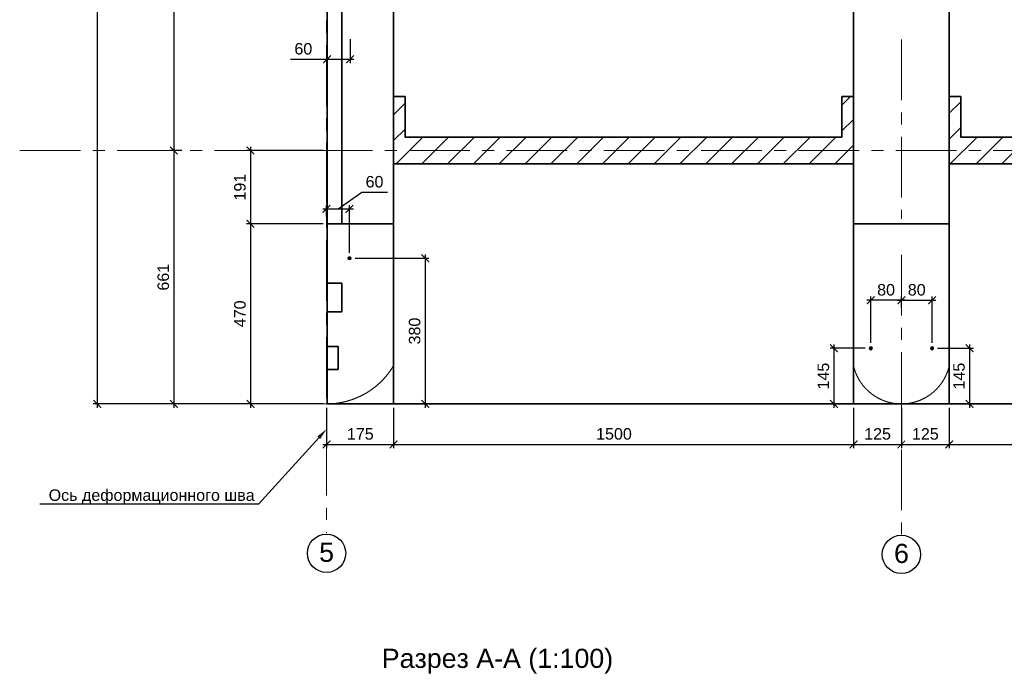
# Model space of a CAD drawing. Header units: millimetres. Extents: x 329474 to 722034, y 240588 to 423521.
# Tile 14 of 35: x 495416 to 521107, y 308666 to 325745. Entities that reach past the tile are written whole.
import ezdxf
from ezdxf import colors
from ezdxf.entities.mleader import LeaderData, LeaderLine
from ezdxf.math import Vec2, Vec3

# ---------------------------------------------------------------- set-up
doc = ezdxf.new("R2010")
doc.units = ezdxf.units.MM
doc.header["$LTSCALE"] = 10
doc.linetypes.add('PHANTOM', pattern=[63.5, 31.75, -6.35, 6.35, -6.35, 6.35, -6.35])
doc.linetypes.add('осевая', pattern=[50.8, 31.75, -6.35, 6.35, -6.35])
for name, color, linetype, lineweight in [('Dim', 7, 'Continuous', 25), ('Бетон', 7, 'Continuous', 35), ('ГТО-2_Размеры', 7, 'Continuous', 15), ('Отдел_Выноски(стрелка)', 7, 'Continuous', 15), ('Отдел_Заглавные надписи', 7, 'Continuous', 30), ('текст', 7, 'Continuous', 25)]:
    doc.layers.add(name, color=color, linetype=linetype, lineweight=lineweight)
doc.layers.add('ГП_Штриховки', color=7, linetype='Continuous')
doc.layers.add('Оси', color=1, linetype='осевая')
doc.styles.add('arial', font='arial.ttf')
doc.styles.add('Рогун1', font='arial.ttf')
doc.dimstyles.new('100 мм', dxfattribs={"dimscale": 100, "dimtxt": 3.5, "dimasz": 2, "dimexe": 1, "dimexo": 1, "dimgap": 1.2, "dimtad": 1, "dimdec": 0, "dimlfac": 0.1, "dimrnd": 0.0001, "dimtxsty": 'Рогун1', "dimblk": 'ARCHTICK', "dimcen": 2.5, "dimdle": 1, "dimaunit": 1, "dimadec": 1, "dimazin": 0, "dimtfac": 1, "dimtdec": 0, "dimtmove": 1, "dimatfit": 3, "dimldrblk": 'ARCHTICK', "dimfxl": 1, "dimtfill": 1, "dimarcsym": 0})

# ---------------------------------------------------------------- blocks, each defined once
blk = doc.blocks.new('_ArchTick')
at = {"color": 0, "linetype": 'ByBlock', "const_width": 0.15}
blk.add_lwpolyline([(-0.5, -0.5), (0.5, 0.5)], dxfattribs=at)
blk = doc.blocks.new('*D63')
at = {"layer": 'Defpoints', "color": 0, "transparency": 16777216}
for p in [(503437, 342721), (497437, 315721), (503437, 315721)]:
    blk.add_point(p, dxfattribs=at)
at = {"layer": 'ГТО-2_Размеры', "color": 0, "lineweight": -2, "transparency": 16777216}
for p, q in [((497437, 342821), (497437, 315621)), ((503337, 342721), (497337, 342721)), ((503337, 315721), (497337, 315721))]:
    blk.add_line(p, q, dxfattribs=at)
at = {"layer": 'ГТО-2_Размеры', "color": 0, "lineweight": -2, "transparency": 16777216, "xscale": 200, "yscale": 200, "zscale": 200}
for p, rotation in [((497437, 342721), 90), ((497437, 315721), 270)]:
    blk.add_blockref('_ArchTick', p, dxfattribs=dict(at, rotation=rotation))
at = {"layer": 'ГТО-2_Размеры', "color": 0, "transparency": 16777216, "insert": (497163, 329221), "char_height": 300, "attachment_point": 5, "rotation": 90, "style": 'Рогун1'}
blk.add_mtext('2700', dxfattribs=at)
blk = doc.blocks.new('*D62')
at = {"layer": 'Defpoints', "color": 0, "transparency": 16777216}
for p in [(503437, 322331), (501437, 320421), (503437, 320421)]:
    blk.add_point(p, dxfattribs=at)
at = {"layer": 'ГТО-2_Размеры', "color": 0, "lineweight": -2, "transparency": 16777216}
for p, q in [((501437, 322431), (501437, 320321)), ((503337, 322331), (501337, 322331)), ((503337, 320421), (501337, 320421))]:
    blk.add_line(p, q, dxfattribs=at)
at = {"layer": 'ГТО-2_Размеры', "color": 0, "lineweight": -2, "transparency": 16777216, "xscale": 200, "yscale": 200, "zscale": 200}
for p, rotation in [((501437, 322331), 90), ((501437, 320421), 270)]:
    blk.add_blockref('_ArchTick', p, dxfattribs=dict(at, rotation=rotation))
at = {"layer": 'ГТО-2_Размеры', "color": 0, "transparency": 16777216, "insert": (501163, 321376), "char_height": 300, "attachment_point": 5, "rotation": 90, "style": 'Рогун1'}
blk.add_mtext('191', dxfattribs=at)
blk = doc.blocks.new('*D65')
at = {"layer": 'Defpoints', "color": 0, "transparency": 16777216}
for p in [(503437, 320421), (501437, 315721), (503437, 315721)]:
    blk.add_point(p, dxfattribs=at)
at = {"layer": 'ГТО-2_Размеры', "color": 0, "lineweight": -2, "transparency": 16777216}
for p, q in [((503337, 320421), (501337, 320421)), ((501437, 320521), (501437, 315621)), ((503337, 315721), (501337, 315721))]:
    blk.add_line(p, q, dxfattribs=at)
at = {"layer": 'ГТО-2_Размеры', "color": 0, "lineweight": -2, "transparency": 16777216, "xscale": 200, "yscale": 200, "zscale": 200}
for p, rotation in [((501437, 320421), 90), ((501437, 315721), 270)]:
    blk.add_blockref('_ArchTick', p, dxfattribs=dict(at, rotation=rotation))
at = {"layer": 'ГТО-2_Размеры', "color": 0, "transparency": 16777216, "insert": (501163, 318071), "char_height": 300, "attachment_point": 5, "rotation": 90, "style": 'Рогун1'}
blk.add_mtext('470', dxfattribs=at)
blk = doc.blocks.new('*D57')
at = {"layer": 'Defpoints', "color": 0, "transparency": 16777216}
for p in [(499954, 330821), (499437, 322331), (499745, 322331)]:
    blk.add_point(p, dxfattribs=at)
at = {"layer": 'ГТО-2_Размеры', "color": 0, "lineweight": -2, "transparency": 16777216}
for p, q in [((499437, 330921), (499437, 322231)), ((499854, 330821), (499337, 330821)), ((499645, 322331), (499337, 322331))]:
    blk.add_line(p, q, dxfattribs=at)
at = {"layer": 'ГТО-2_Размеры', "color": 0, "lineweight": -2, "transparency": 16777216, "xscale": 200, "yscale": 200, "zscale": 200}
for p, rotation in [((499437, 330821), 90), ((499437, 322331), 270)]:
    blk.add_blockref('_ArchTick', p, dxfattribs=dict(at, rotation=rotation))
at = {"layer": 'ГТО-2_Размеры', "color": 0, "transparency": 16777216, "insert": (499163, 326576), "char_height": 300, "attachment_point": 5, "rotation": 90, "style": 'Рогун1'}
blk.add_mtext('849', dxfattribs=at)
blk = doc.blocks.new('*D58')
at = {"layer": 'Defpoints', "color": 0, "transparency": 16777216}
for p in [(499745, 322331), (499437, 315721), (503337, 315721)]:
    blk.add_point(p, dxfattribs=at)
at = {"layer": 'ГТО-2_Размеры', "color": 0, "lineweight": -2, "transparency": 16777216}
for p, q in [((499437, 322431), (499437, 315621)), ((499645, 322331), (499337, 322331)), ((503237, 315721), (499337, 315721))]:
    blk.add_line(p, q, dxfattribs=at)
at = {"layer": 'ГТО-2_Размеры', "color": 0, "lineweight": -2, "transparency": 16777216, "xscale": 200, "yscale": 200, "zscale": 200}
for p, rotation in [((499437, 322331), 90), ((499437, 315721), 270)]:
    blk.add_blockref('_ArchTick', p, dxfattribs=dict(at, rotation=rotation))
at = {"layer": 'ГТО-2_Размеры', "color": 0, "transparency": 16777216, "insert": (499163, 319026), "char_height": 300, "attachment_point": 5, "rotation": 90, "style": 'Рогун1'}
blk.add_mtext('661', dxfattribs=at)
blk = doc.blocks.new('*D162')
at = {"layer": 'Defpoints', "color": 0, "transparency": 16777216}
for p in [(503422, 315721), (518422, 315721), (518422, 314663)]:
    blk.add_point(p, dxfattribs=at)
at = {"layer": 'ГТО-2_Размеры', "color": 0, "lineweight": -2, "transparency": 16777216}
for p, q in [((503422, 315621), (503422, 314563)), ((518422, 315621), (518422, 314563)), ((503322, 314663), (518522, 314663))]:
    blk.add_line(p, q, dxfattribs=at)
at = {"layer": 'ГТО-2_Размеры', "color": 0, "lineweight": -2, "transparency": 16777216, "xscale": 200, "yscale": 200, "zscale": 200, "rotation": 180}
blk.add_blockref('_ArchTick', (503422, 314663), dxfattribs=at)
at = {"layer": 'ГТО-2_Размеры', "color": 0, "lineweight": -2, "transparency": 16777216, "xscale": 200, "yscale": 200, "zscale": 200}
blk.add_blockref('_ArchTick', (518422, 314663), dxfattribs=at)
at = {"layer": 'ГТО-2_Размеры', "color": 0, "transparency": 16777216, "insert": (510922, 314936), "char_height": 300, "attachment_point": 5, "style": 'Рогун1'}
blk.add_mtext('1500', dxfattribs=at)
blk = doc.blocks.new('*D163')
at = {"layer": 'Defpoints', "color": 0, "transparency": 16777216}
for p in [(518422, 315721), (533422, 315721), (533422, 314663)]:
    blk.add_point(p, dxfattribs=at)
at = {"layer": 'ГТО-2_Размеры', "color": 0, "lineweight": -2, "transparency": 16777216}
for p, q in [((518422, 315621), (518422, 314563)), ((533422, 315621), (533422, 314563)), ((518322, 314663), (533522, 314663))]:
    blk.add_line(p, q, dxfattribs=at)
at = {"layer": 'ГТО-2_Размеры', "color": 0, "lineweight": -2, "transparency": 16777216, "xscale": 200, "yscale": 200, "zscale": 200, "rotation": 180}
blk.add_blockref('_ArchTick', (518422, 314663), dxfattribs=at)
at = {"layer": 'ГТО-2_Размеры', "color": 0, "lineweight": -2, "transparency": 16777216, "xscale": 200, "yscale": 200, "zscale": 200}
blk.add_blockref('_ArchTick', (533422, 314663), dxfattribs=at)
at = {"layer": 'ГТО-2_Размеры', "color": 0, "transparency": 16777216, "insert": (525922, 314936), "char_height": 300, "attachment_point": 5, "style": 'Рогун1'}
blk.add_mtext('1500', dxfattribs=at)
blk = doc.blocks.new('*D165')
at = {"layer": 'Defpoints', "color": 0, "transparency": 16777216}
for p in [(518422, 315721), (519672, 315721), (519672, 314663)]:
    blk.add_point(p, dxfattribs=at)
at = {"layer": 'ГТО-2_Размеры', "color": 0, "lineweight": -2, "transparency": 16777216}
for p, q in [((518422, 315621), (518422, 314563)), ((519672, 315621), (519672, 314563)), ((518322, 314663), (519772, 314663))]:
    blk.add_line(p, q, dxfattribs=at)
at = {"layer": 'ГТО-2_Размеры', "color": 0, "lineweight": -2, "transparency": 16777216, "xscale": 200, "yscale": 200, "zscale": 200, "rotation": 180}
blk.add_blockref('_ArchTick', (518422, 314663), dxfattribs=at)
at = {"layer": 'ГТО-2_Размеры', "color": 0, "lineweight": -2, "transparency": 16777216, "xscale": 200, "yscale": 200, "zscale": 200}
blk.add_blockref('_ArchTick', (519672, 314663), dxfattribs=at)
at = {"layer": 'ГТО-2_Размеры', "color": 0, "transparency": 16777216, "insert": (519047, 314936), "char_height": 300, "attachment_point": 5, "style": 'Рогун1'}
blk.add_mtext('125', dxfattribs=at)
blk = doc.blocks.new('*D164')
at = {"layer": 'Defpoints', "color": 0, "transparency": 16777216}
for p in [(517172, 315721), (518422, 315721), (518422, 314663)]:
    blk.add_point(p, dxfattribs=at)
at = {"layer": 'ГТО-2_Размеры', "color": 0, "lineweight": -2, "transparency": 16777216}
for p, q in [((517172, 315621), (517172, 314563)), ((518422, 315621), (518422, 314563)), ((517072, 314663), (518522, 314663))]:
    blk.add_line(p, q, dxfattribs=at)
at = {"layer": 'ГТО-2_Размеры', "color": 0, "lineweight": -2, "transparency": 16777216, "xscale": 200, "yscale": 200, "zscale": 200, "rotation": 180}
blk.add_blockref('_ArchTick', (517172, 314663), dxfattribs=at)
at = {"layer": 'ГТО-2_Размеры', "color": 0, "lineweight": -2, "transparency": 16777216, "xscale": 200, "yscale": 200, "zscale": 200}
blk.add_blockref('_ArchTick', (518422, 314663), dxfattribs=at)
at = {"layer": 'ГТО-2_Размеры', "color": 0, "transparency": 16777216, "insert": (517800, 314936), "char_height": 300, "attachment_point": 5, "style": 'Рогун1'}
blk.add_mtext('125', dxfattribs=at)
blk = doc.blocks.new('*D166')
at = {"layer": 'Defpoints', "color": 0, "transparency": 16777216}
for p in [(503422, 315721), (505172, 315721), (505172, 314663)]:
    blk.add_point(p, dxfattribs=at)
at = {"layer": 'ГТО-2_Размеры', "color": 0, "lineweight": -2, "transparency": 16777216}
for p, q in [((503422, 315621), (503422, 314563)), ((505172, 315621), (505172, 314563)), ((503322, 314663), (505272, 314663))]:
    blk.add_line(p, q, dxfattribs=at)
at = {"layer": 'ГТО-2_Размеры', "color": 0, "lineweight": -2, "transparency": 16777216, "xscale": 200, "yscale": 200, "zscale": 200, "rotation": 180}
blk.add_blockref('_ArchTick', (503422, 314663), dxfattribs=at)
at = {"layer": 'ГТО-2_Размеры', "color": 0, "lineweight": -2, "transparency": 16777216, "xscale": 200, "yscale": 200, "zscale": 200}
blk.add_blockref('_ArchTick', (505172, 314663), dxfattribs=at)
at = {"layer": 'ГТО-2_Размеры', "color": 0, "transparency": 16777216, "insert": (504304, 314936), "char_height": 300, "attachment_point": 5, "style": 'Рогун1'}
blk.add_mtext('175', dxfattribs=at)
blk = doc.blocks.new('*D169')
at = {"layer": 'Defpoints', "color": 0, "transparency": 16777216}
for p in [(503437, 325339), (504037, 325339), (504037, 324711)]:
    blk.add_point(p, dxfattribs=at)
at = {"layer": 'ГТО-2_Размеры', "color": 0, "lineweight": -2, "transparency": 16777216}
for p, q in [((503437, 325239), (503437, 324611)), ((504037, 325239), (504037, 324611)), ((502482, 324711), (503437, 324711)), ((503337, 324711), (504137, 324711))]:
    blk.add_line(p, q, dxfattribs=at)
at = {"layer": 'ГТО-2_Размеры', "color": 0, "lineweight": -2, "transparency": 16777216, "xscale": 200, "yscale": 200, "zscale": 200, "rotation": 180}
blk.add_blockref('_ArchTick', (503437, 324711), dxfattribs=at)
at = {"layer": 'ГТО-2_Размеры', "color": 0, "lineweight": -2, "transparency": 16777216, "xscale": 200, "yscale": 200, "zscale": 200}
blk.add_blockref('_ArchTick', (504037, 324711), dxfattribs=at)
at = {"layer": 'ГТО-2_Размеры', "color": 0, "transparency": 16777216, "insert": (502817, 324984), "char_height": 300, "attachment_point": 5, "style": 'Рогун1'}
blk.add_mtext('60', dxfattribs=at)
blk = doc.blocks.new('*D280')
at = {"layer": 'Defpoints', "color": 0, "transparency": 16777216}
for p in [(504066, 319521), (504037, 315721), (505995, 315721)]:
    blk.add_point(p, dxfattribs=at)
at = {"layer": 'ГТО-2_Размеры', "color": 0, "lineweight": -2, "transparency": 16777216}
for p, q in [((505995, 319621), (505995, 315621)), ((504166, 319521), (506095, 319521)), ((504137, 315721), (506095, 315721))]:
    blk.add_line(p, q, dxfattribs=at)
at = {"layer": 'ГТО-2_Размеры', "color": 0, "lineweight": -2, "transparency": 16777216, "xscale": 200, "yscale": 200, "zscale": 200}
for p, rotation in [((505995, 319521), 90), ((505995, 315721), 270)]:
    blk.add_blockref('_ArchTick', p, dxfattribs=dict(at, rotation=rotation))
at = {"layer": 'ГТО-2_Размеры', "color": 0, "transparency": 16777216, "insert": (505722, 317621), "char_height": 300, "attachment_point": 5, "rotation": 90, "style": 'Рогун1'}
blk.add_mtext('380', dxfattribs=at)
blk = doc.blocks.new('*D281')
at = {"layer": 'Defpoints', "color": 0, "transparency": 16777216}
for p in [(504022, 320809), (503422, 320510), (504022, 319565)]:
    blk.add_point(p, dxfattribs=at)
at = {"layer": 'ГТО-2_Размеры', "color": 0, "lineweight": -2, "transparency": 16777216}
for p, q in [((503722, 320809), (504339, 321242)), ((504339, 321242), (505009, 321242)), ((503422, 320610), (503422, 320909)), ((504022, 319665), (504022, 320909)), ((503322, 320809), (504122, 320809))]:
    blk.add_line(p, q, dxfattribs=at)
at = {"layer": 'ГТО-2_Размеры', "color": 0, "lineweight": -2, "transparency": 16777216, "xscale": 200, "yscale": 200, "zscale": 200, "rotation": 180}
blk.add_blockref('_ArchTick', (503422, 320809), dxfattribs=at)
at = {"layer": 'ГТО-2_Размеры', "color": 0, "lineweight": -2, "transparency": 16777216, "xscale": 200, "yscale": 200, "zscale": 200}
blk.add_blockref('_ArchTick', (504022, 320809), dxfattribs=at)
at = {"layer": 'ГТО-2_Размеры', "color": 0, "transparency": 16777216, "insert": (504674, 321515), "char_height": 300, "attachment_point": 5, "style": 'Рогун1', "bg_fill": 3, "box_fill_scale": 1.1, "bg_fill_color": 256, "bg_fill_true_color": 13158600, "bg_fill_transparency": 0}
blk.add_mtext('60', dxfattribs=at)
blk = doc.blocks.new('*D283')
at = {"layer": 'Defpoints', "color": 0, "transparency": 16777216}
for p in [(517578, 317171), (516660, 315721), (517072, 315721)]:
    blk.add_point(p, dxfattribs=at)
at = {"layer": 'ГТО-2_Размеры', "color": 0, "lineweight": -2, "transparency": 16777216}
for p, q in [((517478, 317171), (516560, 317171)), ((516660, 317271), (516660, 315621)), ((516972, 315721), (516560, 315721))]:
    blk.add_line(p, q, dxfattribs=at)
at = {"layer": 'ГТО-2_Размеры', "color": 0, "lineweight": -2, "transparency": 16777216, "xscale": 200, "yscale": 200, "zscale": 200}
for p, rotation in [((516660, 317171), 90), ((516660, 315721), 270)]:
    blk.add_blockref('_ArchTick', p, dxfattribs=dict(at, rotation=rotation))
at = {"layer": 'ГТО-2_Размеры', "color": 0, "transparency": 16777216, "insert": (516387, 316446), "char_height": 300, "attachment_point": 5, "rotation": 90, "style": 'Рогун1'}
blk.add_mtext('145', dxfattribs=at)
blk = doc.blocks.new('*D284')
at = {"layer": 'Defpoints', "color": 0, "transparency": 16777216}
for p in [(519266, 317171), (519672, 315721), (520200, 315721)]:
    blk.add_point(p, dxfattribs=at)
at = {"layer": 'ГТО-2_Размеры', "color": 0, "lineweight": -2, "transparency": 16777216}
for p, q in [((519366, 317171), (520300, 317171)), ((520200, 317271), (520200, 315621)), ((519772, 315721), (520300, 315721))]:
    blk.add_line(p, q, dxfattribs=at)
at = {"layer": 'ГТО-2_Размеры', "color": 0, "lineweight": -2, "transparency": 16777216, "xscale": 200, "yscale": 200, "zscale": 200}
for p, rotation in [((520200, 317171), 90), ((520200, 315721), 270)]:
    blk.add_blockref('_ArchTick', p, dxfattribs=dict(at, rotation=rotation))
at = {"layer": 'ГТО-2_Размеры', "color": 0, "transparency": 16777216, "insert": (519926, 316446), "char_height": 300, "attachment_point": 5, "rotation": 90, "style": 'Рогун1'}
blk.add_mtext('145', dxfattribs=at)
blk = doc.blocks.new('*D285')
at = {"layer": 'Defpoints', "color": 0, "transparency": 16777216}
for p in [(519222, 318423), (518422, 318124), (519222, 317215)]:
    blk.add_point(p, dxfattribs=at)
at = {"layer": 'ГТО-2_Размеры', "color": 0, "lineweight": -2, "transparency": 16777216}
for p, q in [((518322, 318423), (519322, 318423)), ((518422, 318224), (518422, 318523)), ((519222, 317315), (519222, 318523))]:
    blk.add_line(p, q, dxfattribs=at)
at = {"layer": 'ГТО-2_Размеры', "color": 0, "transparency": 16777216, "insert": (518822, 318696), "char_height": 300, "attachment_point": 5, "style": 'Рогун1', "bg_fill": 3, "box_fill_scale": 1.1, "bg_fill_color": 256, "bg_fill_true_color": 13158600, "bg_fill_transparency": 0}
blk.add_mtext('80', dxfattribs=at)
at = {"layer": 'ГТО-2_Размеры', "color": 0, "lineweight": -2, "transparency": 16777216, "xscale": 200, "yscale": 200, "zscale": 200, "rotation": 180}
blk.add_blockref('_ArchTick', (518422, 318423), dxfattribs=at)
at = {"layer": 'ГТО-2_Размеры', "color": 0, "lineweight": -2, "transparency": 16777216, "xscale": 200, "yscale": 200, "zscale": 200}
blk.add_blockref('_ArchTick', (519222, 318423), dxfattribs=at)
blk = doc.blocks.new('*D286')
at = {"layer": 'Defpoints', "color": 0, "transparency": 16777216}
for p in [(517622, 318423), (518422, 318124), (517622, 317215)]:
    blk.add_point(p, dxfattribs=at)
at = {"layer": 'ГТО-2_Размеры', "color": 0, "lineweight": -2, "transparency": 16777216}
for p, q in [((518522, 318423), (517522, 318423)), ((517622, 317315), (517622, 318523)), ((518422, 318224), (518422, 318523))]:
    blk.add_line(p, q, dxfattribs=at)
at = {"layer": 'ГТО-2_Размеры', "color": 0, "transparency": 16777216, "insert": (518022, 318696), "char_height": 300, "attachment_point": 5, "style": 'Рогун1', "bg_fill": 3, "box_fill_scale": 1.1, "bg_fill_color": 256, "bg_fill_true_color": 13158600, "bg_fill_transparency": 0}
blk.add_mtext('80', dxfattribs=at)
at = {"layer": 'ГТО-2_Размеры', "color": 0, "lineweight": -2, "transparency": 16777216, "xscale": 200, "yscale": 200, "zscale": 200, "rotation": 180}
blk.add_blockref('_ArchTick', (517622, 318423), dxfattribs=at)
at = {"layer": 'ГТО-2_Размеры', "color": 0, "lineweight": -2, "transparency": 16777216, "xscale": 200, "yscale": 200, "zscale": 200}
blk.add_blockref('_ArchTick', (518422, 318423), dxfattribs=at)

msp = doc.modelspace()

# ---------------------------------------------------------------- hatches: boundary and pattern name
at = {"ltscale": 100}
h = msp.add_hatch(dxfattribs=at)
h.set_pattern_fill('ANSI31', color=256, scale=150)
h.set_pattern_definition([(45, (99651.68, -321354.8), (-336.7596, 336.7596), [])])
h.paths.add_polyline_path([(517171.5450506, 321980.5425882), (505171.545051, 321980.5425882), (505171.5450515, 322741.5425882), (505171.5450515, 323739.5425882), (505471.545051, 323739.5425882), (505471.545051, 322680.5425882), (516871.5450511, 322680.5425882), (516871.5450511, 323739.5425882), (517171.5450511, 323739.5425882)])
h = msp.add_hatch(dxfattribs=at)
h.set_pattern_fill('ANSI31', color=256, scale=150)
h.set_pattern_definition([(45, (85151.68, -321354.8), (-336.7596, 336.7596), [])])
h.paths.add_polyline_path([(531671.5450507, 321980.5425877), (519671.5450511, 321980.5425877), (519671.5450516, 322741.5425877), (519671.5450516, 323739.5425877), (519971.5450511, 323739.5425877), (519971.5450511, 322680.5425877), (531371.5450512, 322680.5425877), (531371.5450512, 323739.5425877), (531671.5450512, 323739.5425877)])
at = {"layer": 'ГП_Штриховки', "true_color": 0x000000, "transparency": 33554610}
h = msp.add_hatch(color=18, dxfattribs=at)
h.dxf.hatch_style = 1
h.paths.add_polyline_path([(504065.5450478, 319520.5979736, -1), (503977.5450478, 319520.5979736, -1)])
h = msp.add_hatch(color=18, dxfattribs=at)
h.dxf.hatch_style = 1
h.paths.add_polyline_path([(517665.5450516, 317170.5425886, 1), (517577.5450516, 317170.5425886, 1)])
h = msp.add_hatch(color=18, dxfattribs=at)
h.dxf.hatch_style = 1
h.paths.add_polyline_path([(519265.5450516, 317170.5425886, 1), (519177.5450516, 317170.5425886, 1)])

# ---------------------------------------------------------------- linework, layer by layer
at = {"lineweight": 20}
for centre in [(504021.5450478, 319520.5979736), (504021.5450478, 319520.5979736), (517621.5450516, 317170.5425886), (517621.5450516, 317170.5425886), (519221.5450516, 317170.5425886), (519221.5450516, 317170.5425886)]:
    msp.add_circle(centre, 44, dxfattribs=at)
at = {"layer": 'Dim', "color": 7, "linetype": 'PHANTOM', "lineweight": 0, "ltscale": 75}
for points in [[(503421.5450512, 315720.5425882, 0.265564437), (505171.5450509, 316720.5425877), (505171.5450512, 329890.5425931)], [(519671.5450513, 316720.5425879, -0.8), (517171.5450513, 316720.5425886)]]:
    msp.add_lwpolyline(points, format="xyb", dxfattribs=at)
at = {"layer": 'Бетон', "color": 2, "ltscale": 10}
for p, q in [((503821.5450512, 341920.5425882), (503821.5450512, 320420.5425882)), ((505171.5450511, 329880.5425882), (505171.5450511, 323220.5425882)), ((517171.5450513, 323220.5425882), (517171.5450513, 329880.5425882)), ((519671.5450513, 329880.5425882), (519671.5450513, 323220.5425882)), ((505171.5450511, 323275.5425882), (505171.5450509, 315720.5425882)), ((517171.5450513, 315720.5425882), (517171.5450513, 323275.5425882)), ((519671.5450513, 323275.5425882), (519671.5450513, 315720.5425882)), ((503821.5450512, 318870.5425882), (503821.5450512, 318120.5425882)), ((503821.5450512, 318120.5425882), (503436.5450512, 318120.5425882))]:
    msp.add_line(p, q, dxfattribs=at)
for points in [[(536421.5450512, 342720.5425882), (508371.5450503, 342720.5425882), (505171.5450517, 344320.5425882), (503436.5450512, 344320.5425882), (503436.5450512, 342720.5425882), (503436.5450512, 315720.5425882), (549271.5450512, 315720.5425882), (549271.5450512, 342720.5425882), (545421.5450512, 342720.5425882)], [(517171.545051, 323739.5425882), (516871.545051, 323739.5425882), (516871.545051, 322680.5425882), (505471.5450509, 322680.5425882), (505471.5450509, 323739.5425882), (505171.545051, 323739.5425882)], [(531671.5450512, 323739.5425882), (531371.5450512, 323739.5425882), (531371.5450512, 322680.5425882), (519971.5450511, 322680.5425882), (519971.5450511, 323739.5425882), (519671.5450511, 323739.5425882)], [(517171.545051, 321980.5425882), (505171.545051, 321980.5425882)], [(531671.5450512, 321980.5425882), (519671.5450511, 321980.5425882)], [(503436.5450512, 320420.5425881), (505171.5450509, 320420.5425882)], [(517171.5450513, 320420.5425882), (519671.5450513, 320420.5425882)], [(503436.5450512, 318870.5425882), (503821.5450512, 318870.5425882)], [(503436.5450512, 316620.5425882), (503721.5450512, 316620.5425882), (503721.5450512, 317220.5425882), (503436.5450512, 317220.5425882)]]:
    msp.add_lwpolyline(points, dxfattribs=at)
at = {"layer": 'Оси', "linetype": 'осевая', "lineweight": 15, "ltscale": 5}
msp.add_line((495415.7445642, 322330.5425882), (551065.1190999, 322330.5425882), dxfattribs=at)
for points in [[(503421.5450512, 345397.942017), (503421.5450512, 312323.3674806)], [(518421.5441968, 325231.7737506), (518421.5440123, 320547.4867152)], [(502005.4043146, 315720.5425882), (552699.0577313, 315720.5425882)]]:
    msp.add_lwpolyline(points, dxfattribs=at)

# ---------------------------------------------------------------- texts
at = {"layer": 'Отдел_Заглавные надписи', "insert": (518423.7722023, 311816.6690763), "char_height": 500, "attachment_point": 5, "style": 'arial', "bg_fill": 3, "box_fill_scale": 1.5, "bg_fill_color": 256, "bg_fill_transparency": 0}
msp.add_mtext('\\pxqc;6', dxfattribs=at)
at = {"layer": 'текст', "insert": (507882.3573059, 309006.9956457), "char_height": 500, "width": 8681.268769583, "attachment_point": 5, "style": 'arial'}
msp.add_mtext('Разрез А-А (1:100)', dxfattribs=at)

# ---------------------------------------------------------------- dimensions: what is measured, and where the dimension line sits
at = {"layer": 'ГТО-2_Размеры'}
for base, p1, p2, picture, middle in [((497436.5450511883, 315720.542588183), (503436.5450511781, 342720.5425881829), (503436.5450511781, 315720.5425881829), '*D63', (497163.3731548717, 329220.5425881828)), ((499436.545051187, 322330.5425881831), (499953.6504065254, 330820.542588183), (499745.3551462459, 322330.542588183), '*D57', (499163.3731548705, 326575.5425881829)), ((499436.5450511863, 315720.5425881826), (499745.3551462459, 322330.542588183), (503336.5450511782, 315720.5425881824), '*D58', (499163.3731548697, 319025.5425881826)), ((505994.9696326, 315720.5979736), (504065.5450478, 319520.5979736), (504037.3631905, 315720.5979736), '*D280', (505721.695417, 317620.5979736)), ((516659.8693657, 315720.5425882), (517577.5450516, 317170.5425886), (517071.5450516, 315720.5425882), '*D283', (516386.6974694, 316445.5425884)), ((520199.5040017, 315720.5425882), (519265.5450516, 317170.5425886), (519671.5450516, 315720.5425882), '*D284', (519926.3321054, 316445.5425884))]:
    dim = msp.add_linear_dim(base=base, p1=p1, p2=p2, angle=90, dimstyle='100 мм', override={"dimtxt": 3, "dimdec": 6, "dimtfill": 0}, dxfattribs=at)
    dim.commit()
    dim.dimension.update_dxf_attribs({"geometry": picture, "text_midpoint": middle})
for base, p1, p2, picture, middle in [((504036.5450512, 324710.7709063), (503436.5450512, 325339.4533069), (504036.5450512, 325339.4533069), '*D169', (502817.3714067, 324562.9106851)), ((505171.5450509, 314663.1777871), (503421.5450512, 315720.5425882), (505171.5450509, 315720.5425882), '*D166', (504304.0450511, 314663.1777871)), ((518421.5450567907, 314663.1777870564), (517171.5450516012, 315720.5425881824), (518421.5450567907, 315720.5425881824), '*D164', (517800.4331035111, 314663.1777870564)), ((519671.5450516, 314663.1777871), (518421.5450514, 315720.5425882), (519671.5450516, 315720.5425882), '*D165', (519046.5450515, 314663.1777871))]:
    dim = msp.add_linear_dim(base=base, p1=p1, p2=p2, dimstyle='100 мм', override={"dimtxt": 3, "dimdec": 6, "dimtfill": 0}, dxfattribs=at)
    dim.commit()
    dim.dimension.update_dxf_attribs({"geometry": picture, "text_midpoint": middle, "dimtype": 160})
for base, p1, p2, picture, middle in [((501436.5450512, 320420.5425882), (503436.5450512, 322330.5425882), (503436.5450512, 320420.5425882), '*D62', (501436.5450512, 321375.5425882)), ((501436.5450512, 315720.5425882), (503436.5450512, 320420.5425882), (503436.5450512, 315720.5425882), '*D65', (501436.5450512, 318070.5425882))]:
    dim = msp.add_linear_dim(base=base, p1=p1, p2=p2, angle=90, dimstyle='100 мм', override={"dimtxt": 3, "dimdec": 6, "dimtfill": 0}, dxfattribs=at)
    dim.commit()
    dim.dimension.update_dxf_attribs({"geometry": picture, "text_midpoint": middle, "dimtype": 160})
for base, p1, p2, picture, middle in [((518421.5450511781, 314663.1777870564), (503421.5450511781, 315720.5425881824), (518421.5450511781, 315720.5425881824), '*D162', (510921.5450511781, 314936.3496833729)), ((533421.5450513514, 314663.1777870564), (518421.5450513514, 315720.5425882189), (533421.5450513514, 315720.5425882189), '*D163', (525921.5450513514, 314936.3496833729))]:
    dim = msp.add_linear_dim(base=base, p1=p1, p2=p2, dimstyle='100 мм', override={"dimtxt": 3, "dimdec": 6, "dimtfill": 0}, dxfattribs=at)
    dim.commit()
    dim.dimension.update_dxf_attribs({"geometry": picture, "text_midpoint": middle})

# ---------------------------------------------------------------- leaders
at = {"layer": 'Отдел_Выноски(стрелка)'}
ml = msp.add_multileader_mtext('Standard', dxfattribs=at)
ml.set_content('Ось деформационного шва', color=256, style='arial')
ml.set_leader_properties()
ml.build(insert=Vec2(0, 0))
ml.multileader.update_dxf_attribs({"text_left_attachment_type": 6, "text_right_attachment_type": 6, "dogleg_length": 136.6171409, "arrow_head_size": 300})
ctx = ml.context
ctx.base_point, ctx.char_height, ctx.arrow_head_size, ctx.plane_origin = Vec3(496169.0839097, 313107.1977355), 300, 300, Vec3(493571.7363187, 325491.4039961)
ctx.left_attachment, ctx.right_attachment = 6, 6
notes = []
notes.append((ctx, [(1, (1, 1, 0), (501649.3327014, 313107.1977355), (-1, 0), 136.6171409, [(0, [(503421.5450512, 315061.760342)], 0, [])])]))
ctx.mtext.insert, ctx.mtext.width, ctx.mtext.defined_height, ctx.mtext.flow_direction = Vec3(496171.0839097, 313490.4855936), 10778.52206062, 766.5757162, 5
for ctx, leaders in notes:
    for number, flags, end, landing, length, lines in leaders:
        leader = LeaderData()
        leader.index, (leader.has_last_leader_line, leader.has_dogleg_vector, leader.attachment_direction) = number, flags
        leader.last_leader_point, leader.dogleg_vector, leader.dogleg_length = Vec3(end), Vec3(landing), length
        for number, points, colour, breaks in lines:
            line = LeaderLine()
            line.index, line.vertices, line.color, line.breaks = number, Vec3.list(points), colors.encode_raw_color(colour), breaks
            leader.lines.append(line)
        ctx.leaders.append(leader)

# ---------------------------------------------------------------- next in the draw order: linework, layer by layer
msp.add_circle((518421.5450512, 311794.4606133), 500)
at = {"layer": 'Оси', "linetype": 'осевая', "lineweight": 15, "ltscale": 5}
msp.add_lwpolyline([(518421.5439626, 319612.3473422), (518421.5439626, 312323.3674806)], dxfattribs=at)

# ---------------------------------------------------------------- next in the draw order: texts
at = {"layer": 'Отдел_Заглавные надписи', "insert": (503423.7722023, 311845.5759436), "char_height": 500, "attachment_point": 5, "style": 'arial', "bg_fill": 3, "box_fill_scale": 1.5, "bg_fill_color": 256, "bg_fill_transparency": 0}
msp.add_mtext('\\pxqc;5', dxfattribs=at)

# ---------------------------------------------------------------- next in the draw order: dimensions: what is measured, and where the dimension line sits
at = {"layer": 'ГТО-2_Размеры'}
dim = msp.add_linear_dim(base=(504021.5450478, 320808.5801004), p1=(503421.5450512, 320509.7399979), p2=(504021.5450478, 319564.5979736), dimstyle='100 мм', override={"dimtxt": 3, "dimdec": 6}, dxfattribs=at)
dim.commit()
dim.dimension.update_dxf_attribs({"geometry": '*D281', "text_midpoint": (504458.9550369, 321241.9609586), "dimtype": 160})

# ---------------------------------------------------------------- next in the draw order: linework, layer by layer
msp.add_circle((503421.5450512, 311823.3674806), 500)

# ---------------------------------------------------------------- next in the draw order: dimensions: what is measured, and where the dimension line sits
dim = msp.add_linear_dim(base=(519221.5450515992, 318423.2657360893), p1=(518421.5450567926, 318124.4256335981), p2=(519221.5450515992, 317214.5425885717), dimstyle='100 мм', override={"dimtxt": 3, "dimdec": 6, "dimtfill": 1}, dxfattribs=at)
dim.commit()
dim.dimension.update_dxf_attribs({"geometry": '*D285', "text_midpoint": (518821.5450488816, 318423.2657360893), "dimtype": 160})

# ---------------------------------------------------------------- next in the draw order: dimensions: what is measured, and where the dimension line sits
dim = msp.add_linear_dim(base=(517621.545061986, 318423.2657360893), p1=(518421.5450567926, 318124.4256335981), p2=(517621.545061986, 317214.5425885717), angle=180, dimstyle='100 мм', override={"dimtxt": 3, "dimdec": 6, "dimtfill": 1}, dxfattribs=at)
dim.commit()
dim.dimension.update_dxf_attribs({"geometry": '*D286', "text_midpoint": (518021.5450647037, 318423.2657360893), "dimtype": 160})

doc.saveas('drawing.dxf')
